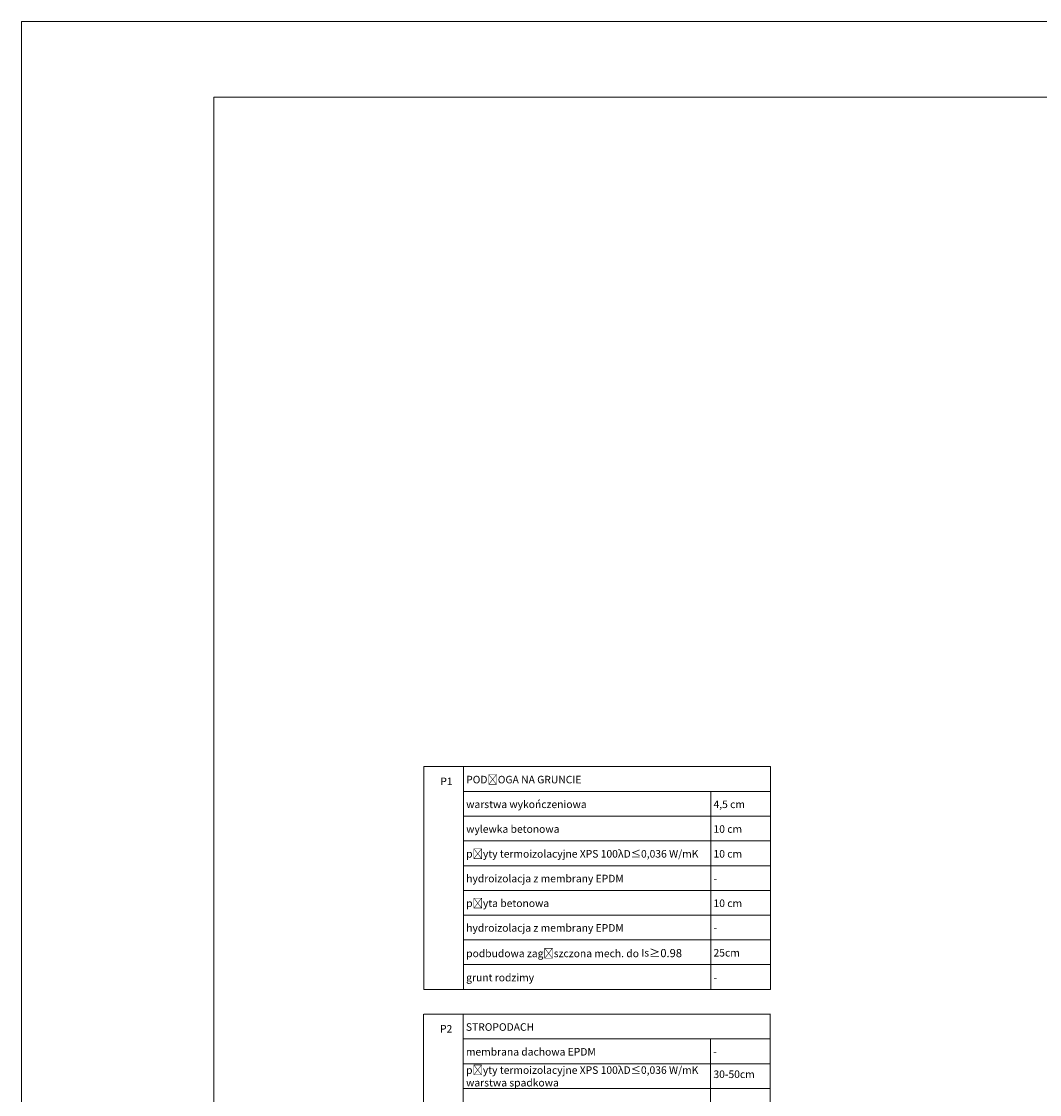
# Model space of a CAD drawing. Header units: millimetres. Extents: x 49908 to 79848, y -11883 to -3092.
# Tile 192 of 222: x 73908 to 75254, y -4512 to -3092. Entities that reach past the tile are written whole.
import ezdxf

# ---------------------------------------------------------------- set-up
doc = ezdxf.new("R2010")
doc.units = ezdxf.units.MM
doc.layers.add('A_CIENKA', color=9, linetype='Continuous', lineweight=9)
doc.layers.add('A_HATCH', color=9, linetype='Continuous', lineweight=9)
doc.layers.add('A_WYMIAR', color=9, linetype='Continuous', lineweight=5, transparency=0.2)
doc.styles.add('Arial', font='arial.ttf')

msp = doc.modelspace()

# ---------------------------------------------------------------- linework, layer by layer
at = {"layer": 'A_CIENKA', "color": 7, "true_color": 0xffffff}
msp.add_lwpolyline([(73907.7, -3092.1), (79847.7, -3092.1), (79847.7, -7292.6), (73907.7, -7292.6), (73907.7, -3092.1)], dxfattribs=at)
at = {"layer": 'A_CIENKA', "color": 2}
msp.add_lwpolyline([(74162.2, -3192.1), (79747.7, -3192.1), (79747.7, -7192.6), (74162.2, -7192.6)], close=True, dxfattribs=at)
at = {"layer": 'A_HATCH'}
for p, q in [((74439.6, -4077.9), (74439.6, -4372.6)), ((74439.6, -4077.9), (74898.2, -4077.9)), ((74492.3, -4077.9), (74492.3, -4372.6)), ((74898.2, -4077.9), (74898.2, -4372.6)), ((74492.3, -4110.7), (74898.2, -4110.7)), ((74819.3, -4110.7), (74819.3, -4372.6)), ((74492.3, -4143.4), (74898.2, -4143.4)), ((74492.3, -4176.1), (74898.2, -4176.1)), ((74492.3, -4208.9), (74898.2, -4208.9)), ((74492.3, -4208.9), (74898.2, -4208.9)), ((74492.3, -4241.6), (74898.2, -4241.6)), ((74492.3, -4274.4), (74898.2, -4274.4)), ((74492.3, -4307.1), (74898.2, -4307.1)), ((74492.3, -4339.8), (74898.2, -4339.8)), ((74439.6, -4372.6), (74898.2, -4372.6)), ((74439.2, -4405.3), (74439.2, -4601.7)), ((74439.6, -4405.3), (74898.2, -4405.3)), ((74491.9, -4405.3), (74491.9, -4601.7)), ((74897.8, -4405.3), (74897.8, -4601.7)), ((74491.9, -4438), (74897.8, -4438)), ((74818.9, -4438), (74818.9, -4601.7)), ((74491.9, -4470.8), (74897.8, -4470.8)), ((74491.9, -4503.5), (74897.8, -4503.5))]:
    msp.add_line(p, q, dxfattribs=at)

# ---------------------------------------------------------------- texts
at = {"layer": 'A_WYMIAR', "char_height": 10, "attachment_point": 1, "style": 'Arial'}
for s, heights, insert in [('PODŁOGA NA GRUNCIE', [0], (74495.7, -4090)), ('P1', [0], (74461.5, -4092.3)), ('warstwa wykończeniowa ', [0], (74495.7, -4122.7)), ('4,5 cm', [0], (74822.7, -4122.7)), ('wylewka betonowa ', [0], (74495.7, -4155.4)), ('10 cm', [0], (74822.7, -4155.4)), ('płyty termoizolacyjne XPS 100λ{\\Fromans|c238;D\\Fromans|c0;≤\\Fromans|c238;0,036 W/mK}', [0], (74495.7, -4188.2)), ('10 cm', [0], (74822.7, -4188.2)), ('hydroizolacja z membrany EPDM', [0], (74495.7, -4220.9)), ('-', [0], (74822.7, -4220.9)), ('płyta betonowa', [0], (74495.7, -4253.6)), ('10 cm', [0], (74822.7, -4253.6)), ('hydroizolacja z membrany EPDM', [0], (74495.7, -4286.2)), ('-', [0], (74822.7, -4286.2)), ('podbudowa zagęszczona mech. do Is{\\H1.08333x;≥0.98}', [0], (74495.7, -4319.1)), ('25cm', [0], (74822.7, -4319.1)), ('grunt rodzimy', [0], (74495.7, -4351.9)), ('-', [0], (74822.7, -4351.9)), ('P2', [9.22], (74461.1, -4419.7)), ('STROPODACH', [0], (74495.3, -4417.3)), ('membrana dachowa EPDM', [0], (74495.3, -4450.1)), ('-', [0], (74822.3, -4450.1)), ('płyty termoizolacyjne XPS 100λD≤0,036 W/mK\\Pwarstwa spadkowa', [0], (74495.6, -4474.3)), ('30-50cm', [0], (74822.6, -4479.8))]:
    msp.add_mtext_dynamic_manual_height_columns(s, width=473.698, gutter_width=1.25, heights=heights, dxfattribs=dict(at, insert=insert))

doc.saveas('drawing.dxf')
